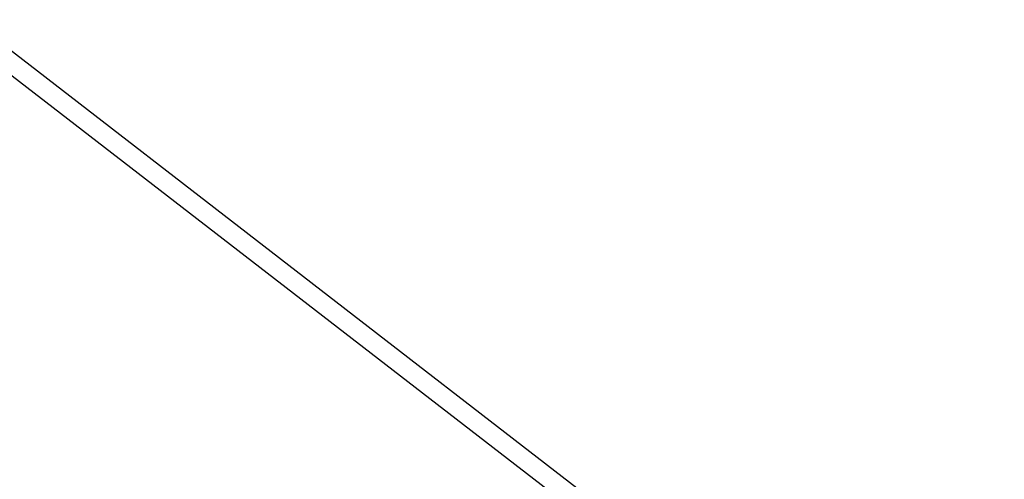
# Model space of a CAD drawing. Extents: x 449544 to 450624, y 436205 to 437134.
# Tile 15 of 16: x 450146 to 450403, y 436699 to 436819. Entities that reach past the tile are written whole.
import ezdxf

# ---------------------------------------------------------------- set-up
doc = ezdxf.new("R2010")
doc.units = 0
doc.header["$LTSCALE"] = 2
doc.header["$MEASUREMENT"] = 0
doc.linetypes.add('AUSGEZOGEN', pattern=[0])
doc.linetypes.add('STRICHPT-X3', pattern=[3, 1.5, -0.75, 0, -0.75])
doc.layers.get('0').update_dxf_attribs({"linetype": 'AUSGEZOGEN'})
for name, color, linetype in [('ACHSE', 250, 'STRICHPT-X3'), ('Planeinteilung', 6, 'CONTINUOUS'), ('RAHMEN', 250, 'AUSGEZOGEN')]:
    doc.layers.add(name, color=color, linetype=linetype)

# ---------------------------------------------------------------- blocks, each defined once
blk = doc.blocks.new('1135297')
blk.add_line((1135, 297), (0, 297))
at = {"layer": 'RAHMEN'}
blk.add_line((950, 292), (25, 292), dxfattribs=at)

msp = doc.modelspace()

# ---------------------------------------------------------------- linework, layer by layer
at = {"layer": 'ACHSE'}
for points in [[(449723.72, 436947.11, -0.000002), (449783.09, 436901.28, 0.000001), (449842.47, 436855.45, 0.000004), (449891.94, 436817.26, -0.000003), (449941.42, 436779.08, -0.000002), (449990.89, 436740.89, 0.000003), (450040.37, 436702.7)], [(450139.32, 436626.32), (450159.11, 436611.04, 0.000014), (450163.53, 436607.63, 0.000004), (450178.9, 436595.77, 0.000038), (450188.79, 436588.13, -0.000052), (450198.69, 436580.5, -0.00008), (450208.58, 436572.86, 0.000069), (450218.48, 436565.22, 0.000001), (450230.59, 436555.87, 0.000002), (450238.27, 436549.94, 0.000001), (450248.17, 436542.3, -0.000002), (450258.06, 436534.67, -0.000014), (450267.96, 436527.03, 0.00001), (450277.85, 436519.39, 0.000018), (450287.75, 436511.75, -0.000028), (450297.64, 436504.12)], [(450347.12, 436465.93, -0.000001), (450357.01, 436458.29, -0.000011)], [(450060.16, 436687.42, 0.000003), (450070.05, 436679.78, -0.000002), (450079.95, 436672.15, -0.000014), (450089.84, 436664.51, 0.00001), (450099.74, 436656.87, 0.000018), (450109.63, 436649.23, -0.000028), (450119.53, 436641.6)]]:
    msp.add_lwpolyline(points, format="xyb", dxfattribs=at)

# ---------------------------------------------------------------- block references
at = {"layer": 'Planeinteilung', "linetype": 'Continuous', "rotation": 322.3369009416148}
msp.add_blockref('1135297', (449543.73, 436898.45), dxfattribs=at)

doc.saveas('drawing.dxf')
